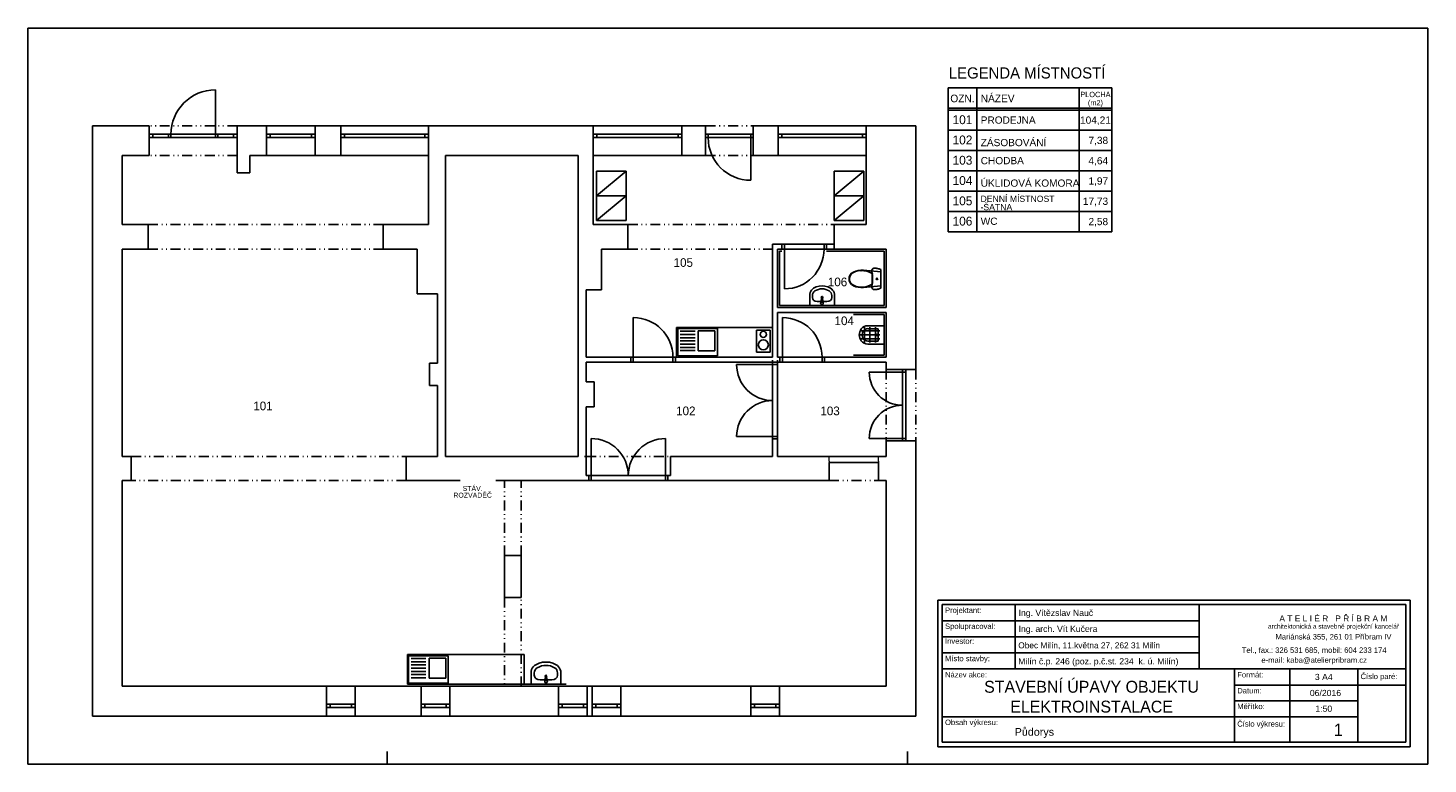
# Model space of a CAD drawing. Header units: millimetres. Extents: x -43330 to -15082, y 7648 to 41537.
# Tile 2 of 2: x -43330 to -15082, y 26687 to 41537. Entities that reach past the tile are written whole.
import ezdxf

# ---------------------------------------------------------------- set-up
doc = ezdxf.new("R2010")
doc.units = ezdxf.units.MM
doc.header["$MEASUREMENT"] = 0
doc.linetypes.add('Čerchovaná se dvěma tečkami M', pattern=[455, 200, -75, 15, -75, 15, -75])
doc.linetypes.add('Čárkovaná M', pattern=[200, 100, -100])
for name, color, linetype in [('Dveře ArchiCADu', 7, 'Continuous'), ('Elektro', 7, 'Continuous'), ('KANALIZACE', 7, 'Continuous'), ('KOTY', 7, 'Continuous'), ('Nábytek', 7, 'Continuous'), ('Okna ArchiCADu', 7, 'Continuous'), ('SLEPAK', 7, 'Continuous')]:
    doc.layers.add(name, color=color, linetype=linetype)
doc.styles.add('GENERATED_STYLE_1', font='txt')
doc.styles.add('GENERATED_STYLE_2', font='arial.ttf')

msp = doc.modelspace()

# ---------------------------------------------------------------- linework, layer by layer
at = {"layer": 'Dveře ArchiCADu', "linetype": 'Continuous'}
for p, q in [((-29657, 39565), (-29694, 39565)), ((-29657, 39565), (-29657, 39395)), ((-28697, 39565), (-28697, 39395)), ((-28697, 39565), (-28660, 39565)), ((-29657, 39395), (-29607, 39395)), ((-29657, 39325), (-29657, 39395)), ((-29657, 39395), (-29657, 39325)), ((-29607, 39325), (-29657, 39325)), ((-29657, 39325), (-29657, 38965)), ((-29607, 39395), (-28747, 39395)), ((-29607, 39395), (-29607, 39325)), ((-28747, 39325), (-29607, 39325)), ((-28747, 39325), (-28747, 39395)), ((-28747, 39395), (-28697, 39395)), ((-28697, 39325), (-28747, 39325)), ((-28747, 39325), (-28747, 38465)), ((-28697, 39395), (-28697, 39325)), ((-28697, 39395), (-28697, 39325)), ((-28697, 39325), (-28697, 38965)), ((-29657, 38965), (-29694, 38965)), ((-28697, 38965), (-28660, 38965)), ((-28117, 37175), (-28154, 37175)), ((-28117, 37075), (-28154, 37075)), ((-28067, 37175), (-28117, 37175)), ((-28117, 37175), (-28117, 37075)), ((-28117, 37075), (-28117, 37175)), ((-28117, 37075), (-28067, 37075)), ((-28067, 37175), (-27267, 37175)), ((-28067, 37075), (-28067, 37175)), ((-27267, 37075), (-28067, 37075)), ((-28067, 37075), (-28067, 36275)), ((-27217, 37175), (-27267, 37175)), ((-27267, 37175), (-27267, 37075)), ((-27267, 37075), (-27217, 37075)), ((-27217, 37075), (-27217, 37175)), ((-27217, 37075), (-27217, 37175)), ((-27217, 37175), (-27180, 37175)), ((-27217, 37075), (-27180, 37075)), ((-31117, 34895), (-31117, 35695)), ((-28107, 34895), (-28107, 35695)), ((-31167, 34895), (-31204, 34895)), ((-31167, 34795), (-31204, 34795)), ((-31167, 34895), (-31117, 34895)), ((-31167, 34795), (-31167, 34895)), ((-31167, 34895), (-31167, 34795)), ((-31117, 34795), (-31167, 34795)), ((-30317, 34895), (-31117, 34895)), ((-31117, 34895), (-31117, 34795)), ((-31117, 34795), (-30317, 34795)), ((-30317, 34795), (-30317, 34895)), ((-30317, 34895), (-30267, 34895)), ((-30267, 34795), (-30317, 34795)), ((-30267, 34895), (-30267, 34795)), ((-30267, 34895), (-30267, 34795)), ((-30267, 34895), (-30230, 34895)), ((-30267, 34795), (-30230, 34795)), ((-28307, 34745), (-29032, 34745)), ((-28307, 34795), (-28307, 34832)), ((-28307, 34795), (-28307, 34745)), ((-28207, 34795), (-28307, 34795)), ((-28307, 34795), (-28207, 34795)), ((-28307, 33295), (-28307, 34745)), ((-28307, 34745), (-28207, 34745)), ((-28207, 34795), (-28207, 34832)), ((-28207, 34745), (-28207, 34795)), ((-28207, 34745), (-28207, 33295)), ((-28157, 34895), (-28194, 34895)), ((-28157, 34795), (-28194, 34795)), ((-28157, 34895), (-28107, 34895)), ((-28157, 34795), (-28157, 34895)), ((-28157, 34895), (-28157, 34795)), ((-28107, 34795), (-28157, 34795)), ((-27307, 34895), (-28107, 34895)), ((-28107, 34895), (-28107, 34795)), ((-28107, 34795), (-27307, 34795)), ((-27307, 34795), (-27307, 34895)), ((-27307, 34895), (-27257, 34895)), ((-27257, 34795), (-27307, 34795)), ((-27257, 34895), (-27257, 34795)), ((-27257, 34895), (-27257, 34795)), ((-27257, 34895), (-27220, 34895)), ((-27257, 34795), (-27220, 34795)), ((-25687, 34595), (-26357, 34595)), ((-26017, 34645), (-26017, 34682)), ((-26017, 34645), (-25687, 34645)), ((-25687, 34595), (-25687, 34645)), ((-25687, 34645), (-25617, 34645)), ((-25687, 34645), (-25617, 34645)), ((-25687, 34595), (-25687, 33255)), ((-25617, 34595), (-25687, 34595)), ((-25617, 34645), (-25617, 34595)), ((-25617, 34645), (-25417, 34645)), ((-25617, 33255), (-25617, 34595)), ((-25417, 34645), (-25417, 34682)), ((-31967, 32505), (-31967, 33255)), ((-30467, 32505), (-30467, 33255)), ((-28307, 33295), (-29032, 33295)), ((-28207, 33295), (-28307, 33295)), ((-28307, 33295), (-28307, 33245)), ((-28307, 33245), (-28207, 33245)), ((-28307, 33245), (-28207, 33245)), ((-28307, 33245), (-28307, 33208)), ((-28207, 33245), (-28207, 33295)), ((-28207, 33245), (-28207, 33208)), ((-25687, 33255), (-26357, 33255)), ((-26017, 33205), (-25687, 33205)), ((-26017, 33205), (-26017, 33168)), ((-25687, 33205), (-25687, 33255)), ((-25687, 33255), (-25617, 33255)), ((-25617, 33205), (-25687, 33205)), ((-25687, 33205), (-25617, 33205)), ((-25617, 33255), (-25617, 33205)), ((-25617, 33205), (-25417, 33205)), ((-25417, 33205), (-25417, 33168)), ((-32067, 32895), (-32104, 32895)), ((-32067, 32895), (-32067, 32505)), ((-30367, 32895), (-30367, 32505)), ((-30367, 32895), (-30330, 32895)), ((-32067, 32505), (-32017, 32505)), ((-31967, 32505), (-32017, 32505)), ((-32017, 32505), (-32017, 32405)), ((-32017, 32505), (-32017, 32405)), ((-31967, 32505), (-30467, 32505)), ((-31967, 32405), (-31967, 32505)), ((-30417, 32505), (-30467, 32505)), ((-30467, 32505), (-30467, 32405)), ((-30417, 32405), (-30417, 32505)), ((-30417, 32505), (-30417, 32405)), ((-30367, 32505), (-30417, 32505)), ((-32017, 32405), (-32054, 32405)), ((-32017, 32405), (-31967, 32405)), ((-30467, 32405), (-31967, 32405)), ((-30467, 32405), (-30417, 32405)), ((-30417, 32405), (-30380, 32405))]:
    msp.add_line(p, q, dxfattribs=at)
at = {"layer": 'Dveře ArchiCADu', "linetype": 'Čerchovaná se dvěma tečkami M'}
for p, q in [((-29657, 39565), (-28697, 39565)), ((-29657, 38965), (-28697, 38965)), ((-26017, 34645), (-26017, 33205)), ((-25417, 34645), (-25417, 33205)), ((-32067, 32895), (-30367, 32895))]:
    msp.add_line(p, q, dxfattribs=at)
at = {"layer": 'Dveře ArchiCADu', "color": 30, "linetype": 'Čárkovaná M', "lineweight": 20}
for p, q in [((-27167, 32795), (-27167, 32895)), ((-27167, 32795), (-27167, 32405)), ((-26167, 32795), (-26167, 32895)), ((-26167, 32795), (-26167, 32405))]:
    msp.add_line(p, q, dxfattribs=at)
at = {"layer": 'Dveře ArchiCADu', "linetype": 'Continuous'}
for centre, radius, start, end in [((-28747, 39325), 860, 180, 270), ((-28067, 37075), 800, 270, 0), ((-31117, 34895), 800, 0, 90), ((-28107, 34895), 800, 0, 90), ((-28307, 34745), 725, 180, 270), ((-25687, 34595), 670, 180, 270), ((-28307, 33295), 725, 90, 180), ((-25687, 33255), 670, 90, 180), ((-31967, 32505), 750, 0, 90), ((-30467, 32505), 750, 90, 180)]:
    msp.add_arc(centre, radius, start, end, dxfattribs=at)
at = {"layer": 'KOTY', "linetype": 'Continuous', "flags": 128}
for points in [[(-24972, 29993), (-15442, 29993)], [(-24972, 27037), (-24972, 29993)], [(-15442, 29993), (-15442, 27037)], [(-15532, 29903), (-24882, 29903)], [(-24882, 29903), (-24882, 28606)], [(-23409, 29903), (-23409, 28606)], [(-19701, 29903), (-19701, 28606)], [(-15532, 27127), (-15532, 29903)], [(-24882, 29579), (-19701, 29579)], [(-24882, 29254), (-19701, 29254)], [(-24882, 28930), (-19701, 28930)], [(-24882, 28606), (-24882, 27127)], [(-24882, 28606), (-18986, 28606)], [(-18986, 28606), (-15532, 28606)], [(-18986, 28606), (-18986, 27127)], [(-17872, 28606), (-17872, 27127)], [(-16497, 28606), (-16497, 27127)], [(-18986, 28276), (-15532, 28276)], [(-18986, 27959), (-16499, 27959)], [(-24882, 27642), (-16497, 27642)], [(-24882, 27127), (-18986, 27127)], [(-18986, 27127), (-15532, 27127)], [(-15442, 27037), (-24972, 27037)]]:
    msp.add_lwpolyline(points, dxfattribs=at)
at = {"layer": 'Nábytek', "linetype": 'Continuous'}
for p, q in [((-26764, 36475), (-26758, 36516)), ((-26758, 36434), (-26764, 36475)), ((-26758, 36516), (-26740, 36555)), ((-26756, 36475), (-26756, 36475)), ((-26740, 36555), (-26712, 36588)), ((-26729, 36556), (-26729, 36556)), ((-26712, 36588), (-26674, 36613)), ((-26674, 36613), (-26627, 36632)), ((-26627, 36632), (-26578, 36645)), ((-26578, 36645), (-26526, 36650)), ((-26526, 36650), (-26475, 36649)), ((-26475, 36649), (-26124, 36616)), ((-26305, 36641), (-26304, 36653)), ((-26304, 36630), (-26305, 36641)), ((-26304, 36653), (-26300, 36664)), ((-26297, 36591), (-26304, 36630)), ((-26300, 36664), (-26293, 36673)), ((-26293, 36553), (-26297, 36591)), ((-26297, 36584), (-26297, 36475)), ((-26297, 36475), (-26297, 36366)), ((-26293, 36673), (-26285, 36682)), ((-26290, 36514), (-26293, 36553)), ((-26289, 36475), (-26290, 36514)), ((-26290, 36436), (-26289, 36475)), ((-26285, 36682), (-26275, 36688)), ((-26275, 36688), (-26264, 36691)), ((-26264, 36691), (-26253, 36693)), ((-26253, 36693), (-26236, 36692)), ((-26236, 36692), (-26219, 36691)), ((-26219, 36691), (-26203, 36688)), ((-26203, 36688), (-26187, 36685)), ((-26187, 36685), (-26171, 36681)), ((-26171, 36681), (-26155, 36675)), ((-26155, 36675), (-26139, 36669)), ((-26139, 36669), (-26124, 36662)), ((-26124, 36662), (-26124, 36288)), ((-26124, 36616), (-26124, 36334)), ((-27558, 36139), (-27555, 36169)), ((-27555, 36169), (-27548, 36198)), ((-27548, 36198), (-27537, 36225)), ((-27537, 36225), (-27521, 36249)), ((-27521, 36249), (-27501, 36270)), ((-27501, 36270), (-27479, 36287)), ((-27479, 36287), (-27425, 36313)), ((-27425, 36313), (-27367, 36330)), ((-27367, 36330), (-27308, 36335)), ((-27308, 36335), (-27249, 36330)), ((-27249, 36330), (-27191, 36313)), ((-27191, 36313), (-27137, 36287)), ((-27137, 36287), (-27114, 36270)), ((-27114, 36270), (-27095, 36249)), ((-27095, 36249), (-27079, 36225)), ((-27079, 36225), (-27067, 36198)), ((-27067, 36198), (-27060, 36169)), ((-27060, 36169), (-27058, 36139)), ((-26740, 36396), (-26758, 36434)), ((-26712, 36363), (-26740, 36396)), ((-26674, 36337), (-26712, 36363)), ((-26627, 36318), (-26674, 36337)), ((-26578, 36306), (-26627, 36318)), ((-26526, 36300), (-26578, 36306)), ((-26475, 36302), (-26526, 36300)), ((-26124, 36334), (-26475, 36302)), ((-26305, 36309), (-26304, 36321)), ((-26304, 36298), (-26305, 36309)), ((-26304, 36321), (-26297, 36359)), ((-26300, 36287), (-26304, 36298)), ((-26293, 36277), (-26300, 36287)), ((-26297, 36359), (-26293, 36398)), ((-26293, 36398), (-26290, 36436)), ((-26285, 36269), (-26293, 36277)), ((-26275, 36263), (-26285, 36269)), ((-26264, 36259), (-26275, 36263)), ((-26253, 36258), (-26264, 36259)), ((-26236, 36258), (-26253, 36258)), ((-26219, 36260), (-26236, 36258)), ((-26203, 36262), (-26219, 36260)), ((-26187, 36265), (-26203, 36262)), ((-26171, 36270), (-26187, 36265)), ((-26155, 36275), (-26171, 36270)), ((-26139, 36281), (-26155, 36275)), ((-26124, 36288), (-26139, 36281)), ((-27558, 35935), (-27558, 36139)), ((-27058, 35935), (-27558, 35935)), ((-27504, 36098), (-27504, 36139)), ((-27209, 36017), (-27407, 36017)), ((-27333, 35982), (-27329, 36024)), ((-27326, 36034), (-27319, 36087)), ((-27321, 36022), (-27321, 36007)), ((-27321, 36007), (-27294, 36007)), ((-27297, 36087), (-27290, 36034)), ((-27294, 36007), (-27294, 36022)), ((-27287, 36024), (-27283, 35982)), ((-27112, 36098), (-27112, 36139)), ((-27058, 36139), (-27058, 35935)), ((-29421, 35474), (-30221, 35474)), ((-30221, 35474), (-30221, 34924)), ((-29871, 35419), (-30171, 35419)), ((-29871, 35354), (-30171, 35354)), ((-29471, 35424), (-29806, 35424)), ((-29806, 35424), (-29806, 35024)), ((-29471, 35024), (-29471, 35424)), ((-29421, 34924), (-29421, 35474)), ((-26057, 35530), (-26387, 35530)), ((-26177, 35470), (-26387, 35470)), ((-26177, 35220), (-26177, 35470)), ((-26057, 35530), (-26057, 35160)), ((-29871, 35289), (-30171, 35289)), ((-29871, 35224), (-30171, 35224)), ((-29871, 35159), (-30171, 35159)), ((-29871, 35094), (-30171, 35094)), ((-29871, 35029), (-30171, 35029)), ((-26177, 35220), (-26387, 35220)), ((-26057, 35160), (-26387, 35160)), ((-30221, 34924), (-29421, 34924)), ((-29806, 35024), (-29471, 35024)), ((-34850, 28871), (-35650, 28871)), ((-35650, 28871), (-35650, 28321)), ((-35300, 28816), (-35600, 28816)), ((-34900, 28821), (-35235, 28821)), ((-35235, 28821), (-35235, 28421)), ((-34900, 28421), (-34900, 28821)), ((-34850, 28321), (-34850, 28871)), ((-35300, 28751), (-35600, 28751)), ((-35300, 28686), (-35600, 28686)), ((-35300, 28621), (-35600, 28621)), ((-35300, 28556), (-35600, 28556)), ((-33177, 28558), (-33179, 28524)), ((-33168, 28591), (-33177, 28558)), ((-33154, 28621), (-33168, 28591)), ((-33135, 28649), (-33154, 28621)), ((-33112, 28672), (-33135, 28649)), ((-33085, 28691), (-33112, 28672)), ((-33019, 28721), (-33085, 28691)), ((-32950, 28739), (-33019, 28721)), ((-32879, 28745), (-32950, 28739)), ((-32808, 28739), (-32879, 28745)), ((-32739, 28721), (-32808, 28739)), ((-32674, 28691), (-32739, 28721)), ((-32647, 28672), (-32674, 28691)), ((-32624, 28649), (-32647, 28672)), ((-32605, 28621), (-32624, 28649)), ((-32591, 28591), (-32605, 28621)), ((-32582, 28558), (-32591, 28591)), ((-32579, 28524), (-32582, 28558)), ((-35650, 28321), (-34850, 28321)), ((-35300, 28491), (-35600, 28491)), ((-35300, 28426), (-35600, 28426)), ((-35235, 28421), (-34900, 28421)), ((-33179, 28524), (-33179, 28295)), ((-33179, 28295), (-32579, 28295)), ((-33114, 28478), (-33114, 28524)), ((-32998, 28387), (-32761, 28387)), ((-32900, 28394), (-32904, 28352)), ((-32891, 28457), (-32897, 28404)), ((-32893, 28377), (-32893, 28392)), ((-32866, 28377), (-32893, 28377)), ((-32862, 28404), (-32868, 28457)), ((-32866, 28392), (-32866, 28377)), ((-32854, 28352), (-32858, 28394)), ((-32645, 28478), (-32645, 28524)), ((-32579, 28295), (-32579, 28524))]:
    msp.add_line(p, q, dxfattribs=at)
for centre, radius in [((-26199, 36475), 15), ((-27308, 36103), 17.5), ((-26199, 35345), 15), ((-32879, 28463), 17.5)]:
    msp.add_circle(centre, radius, dxfattribs=at)
for centre, radius, start, end in [((-26617, 36474), 139, 143.7772, 179.6644), ((-26617, 36476), 139, 180.3356, 216.2228), ((-26537, 36386), 257, 86.8048, 138.4245), ((-26512, 36217), 425, 59.6518, 91.3539), ((-26537, 36565), 257, 221.5755, 273.1952), ((-26512, 36733), 425, 268.6461, 300.3482), ((-27308, 35982), 25, 180, 0), ((-27308, 36022), 21.1, 147.229, 174.8304), ((-27308, 36022), 21.1, 32.771, 147.229), ((-27308, 36022), 13.6, 0, 180), ((-27308, 36085), 11.2, 7.1389, 172.8611), ((-27308, 36022), 21.1, 5.1696, 32.771), ((-26357, 35345), 200, 143.1301, 216.8699), ((-26357, 35345), 200, 180, 216.8699), ((-26387, 35368), 163, 90, 143.1301), ((-26357, 35345), 140, 143.1301, 216.8699), ((-26387, 35368), 103, 90, 143.1301), ((-26387, 35323), 163, 216.8699, 270), ((-26387, 35323), 163, 216.8699, 270), ((-26387, 35323), 103, 216.8699, 270), ((-32879, 28352), 25, 180, 0), ((-32879, 28393), 21.1, 147.229, 174.8304), ((-32879, 28393), 21.1, 32.771, 147.229), ((-32879, 28392), 13.6, 0, 180), ((-32879, 28456), 11.2, 7.1389, 172.8611), ((-32879, 28393), 21.1, 5.1696, 32.771)]:
    msp.add_arc(centre, radius, start, end, dxfattribs=at)
for centre, major_axis, ratio, start_param, end_param in [((-27407, 36139), (0, -108), 0.896739, 3.638567, 4.712389), ((-27308, 35935), (0, -339), 0.896739, 2.644618, 3.638567), ((-27209, 36139), (0, -108), 0.896739, 1.570796, 2.644618), ((-27407, 36098), (96.7, 0), 0.835889, 3.141593, 4.712389), ((-27209, 36098), (96.7, 0), 0.835889, 4.712389, 6.283185), ((-32998, 28524), (0, -121), 0.956522, 3.638567, 4.712389), ((-32879, 28295), (0, -382), 0.956522, 2.644618, 3.638567), ((-32761, 28524), (0, -121), 0.956522, 1.570796, 2.644618), ((-32998, 28478), (116, 0), 0.783646, 3.141593, 4.712389), ((-32761, 28478), (116, 0), 0.783646, 4.712389, 6.283185)]:
    msp.add_ellipse(centre, major_axis=major_axis, ratio=ratio, start_param=start_param, end_param=end_param, dxfattribs=at)
for p in [(-26522, 36642), (-26297, 36584), (-26729, 36394), (-26522, 36308), (-27333, 35982), (-27326, 36034), (-27297, 36087), (-27287, 36024), (-32900, 28394), (-32891, 28457), (-32862, 28404), (-32854, 28352)]:
    msp.add_point(p, dxfattribs=at)
at = {"layer": 'Okna ArchiCADu', "linetype": 'Čerchovaná se dvěma tečkami M'}
for p, q in [((-39107, 39565), (-40887, 39565)), ((-39107, 38965), (-40887, 38965))]:
    msp.add_line(p, q, dxfattribs=at)
at = {"layer": 'Okna ArchiCADu', "linetype": 'Continuous'}
for p, q in [((-37537, 39565), (-38517, 39565)), ((-35247, 39565), (-37017, 39565)), ((-31927, 39565), (-30137, 39565)), ((-26417, 39565), (-28197, 39565)), ((-40887, 39395), (-40812, 39395)), ((-40887, 39395), (-40887, 39325)), ((-40812, 39325), (-40887, 39325)), ((-40812, 39395), (-40812, 39325)), ((-40812, 39395), (-39182, 39395)), ((-39182, 39325), (-40812, 39325)), ((-39182, 39325), (-39182, 39395)), ((-39182, 39395), (-39107, 39395)), ((-39107, 39325), (-39182, 39325)), ((-39107, 39395), (-39107, 39325)), ((-38517, 39395), (-38442, 39395)), ((-38517, 39395), (-38517, 39325)), ((-38442, 39325), (-38517, 39325)), ((-38442, 39395), (-38442, 39325)), ((-38442, 39395), (-37612, 39395)), ((-37612, 39325), (-38442, 39325)), ((-37612, 39325), (-37612, 39395)), ((-37612, 39395), (-37537, 39395)), ((-37537, 39325), (-37612, 39325)), ((-37537, 39395), (-37537, 39325)), ((-37017, 39395), (-36942, 39395)), ((-37017, 39395), (-37017, 39325)), ((-36942, 39325), (-37017, 39325)), ((-36942, 39395), (-36942, 39325)), ((-36942, 39395), (-35322, 39395)), ((-35322, 39325), (-36942, 39325)), ((-35322, 39325), (-35322, 39395)), ((-35322, 39395), (-35247, 39395)), ((-35247, 39325), (-35322, 39325)), ((-35247, 39395), (-35247, 39325)), ((-31852, 39395), (-31927, 39395)), ((-31927, 39395), (-31927, 39325)), ((-31927, 39325), (-31852, 39325)), ((-31852, 39325), (-31852, 39395)), ((-30212, 39395), (-31852, 39395)), ((-31852, 39325), (-30212, 39325)), ((-30137, 39395), (-30212, 39395)), ((-30212, 39395), (-30212, 39325)), ((-30212, 39325), (-30137, 39325)), ((-30137, 39395), (-30137, 39325)), ((-28197, 39395), (-28122, 39395)), ((-28197, 39395), (-28197, 39325)), ((-28122, 39325), (-28197, 39325)), ((-28122, 39395), (-28122, 39325)), ((-28122, 39395), (-26492, 39395)), ((-26492, 39325), (-28122, 39325)), ((-26492, 39325), (-26492, 39395)), ((-26492, 39395), (-26417, 39395)), ((-26417, 39325), (-26492, 39325)), ((-26417, 39395), (-26417, 39325)), ((-37537, 38965), (-38517, 38965)), ((-35247, 38965), (-37017, 38965)), ((-31927, 38965), (-30137, 38965)), ((-26417, 38965), (-28197, 38965)), ((-36727, 28255), (-37307, 28255)), ((-35397, 28255), (-34817, 28255)), ((-32047, 28255), (-32627, 28255)), ((-31947, 28255), (-31367, 28255)), ((-28167, 28255), (-28747, 28255)), ((-37232, 27895), (-37307, 27895)), ((-37307, 27825), (-37307, 27895)), ((-37307, 27825), (-37232, 27825)), ((-37232, 27825), (-37232, 27895)), ((-36802, 27895), (-37232, 27895)), ((-37232, 27825), (-36802, 27825)), ((-36727, 27895), (-36802, 27895)), ((-36802, 27895), (-36802, 27825)), ((-36802, 27825), (-36727, 27825)), ((-36727, 27825), (-36727, 27895)), ((-35397, 27895), (-35322, 27895)), ((-35397, 27825), (-35397, 27895)), ((-35322, 27825), (-35397, 27825)), ((-35322, 27895), (-35322, 27825)), ((-35322, 27895), (-34892, 27895)), ((-34892, 27825), (-35322, 27825)), ((-34892, 27825), (-34892, 27895)), ((-34892, 27895), (-34817, 27895)), ((-34817, 27825), (-34892, 27825)), ((-34817, 27825), (-34817, 27895)), ((-32552, 27895), (-32627, 27895)), ((-32627, 27825), (-32627, 27895)), ((-32627, 27825), (-32552, 27825)), ((-32552, 27825), (-32552, 27895)), ((-32122, 27895), (-32552, 27895)), ((-32552, 27825), (-32122, 27825)), ((-32047, 27895), (-32122, 27895)), ((-32122, 27895), (-32122, 27825)), ((-32122, 27825), (-32047, 27825)), ((-32047, 27825), (-32047, 27895)), ((-31947, 27895), (-31872, 27895)), ((-31947, 27825), (-31947, 27895)), ((-31872, 27825), (-31947, 27825)), ((-31872, 27895), (-31872, 27825)), ((-31872, 27895), (-31442, 27895)), ((-31442, 27825), (-31872, 27825)), ((-31442, 27825), (-31442, 27895)), ((-31442, 27895), (-31367, 27895)), ((-31367, 27825), (-31442, 27825)), ((-31367, 27825), (-31367, 27895)), ((-28672, 27895), (-28747, 27895)), ((-28747, 27825), (-28747, 27895)), ((-28747, 27825), (-28672, 27825)), ((-28672, 27825), (-28672, 27895)), ((-28242, 27895), (-28672, 27895)), ((-28672, 27825), (-28242, 27825)), ((-28167, 27895), (-28242, 27895)), ((-28242, 27895), (-28242, 27825)), ((-28242, 27825), (-28167, 27825)), ((-28167, 27825), (-28167, 27895)), ((-36727, 27655), (-37307, 27655)), ((-35397, 27655), (-34817, 27655)), ((-32047, 27655), (-32627, 27655)), ((-31947, 27655), (-31367, 27655)), ((-28167, 27655), (-28747, 27655))]:
    msp.add_line(p, q, dxfattribs=at)
at = {"layer": 'SLEPAK', "linetype": 'Continuous'}
for p, q in [((-39547, 39390), (-39547, 40290)), ((-24766, 40332), (-24766, 37426)), ((-24766, 40332), (-21464, 40332)), ((-24185, 40332), (-24185, 37426)), ((-22119, 40332), (-22119, 37426)), ((-21464, 40332), (-21464, 37426)), ((-24766, 39923), (-21464, 39923)), ((-24766, 39882), (-21464, 39882)), ((-40887, 39565), (-40887, 39395)), ((-39107, 39565), (-39107, 39395)), ((-38517, 39565), (-38517, 39395)), ((-37537, 39565), (-37537, 39395)), ((-37017, 39565), (-37017, 39395)), ((-35247, 39565), (-35247, 39395)), ((-31927, 39565), (-31927, 39395)), ((-30137, 39565), (-30137, 39395)), ((-29657, 39565), (-29694, 39565)), ((-29657, 39565), (-29657, 39395)), ((-29657, 39565), (-29657, 39395)), ((-28697, 39565), (-28660, 39565)), ((-28697, 39565), (-28697, 39395)), ((-28697, 39565), (-28697, 39395)), ((-28197, 39565), (-28197, 39395)), ((-26417, 39565), (-26417, 39395)), ((-40887, 39395), (-40887, 39325)), ((-40887, 39325), (-40887, 38965)), ((-40497, 39324), (-40497, 39390)), ((-40447, 39324), (-40447, 39390)), ((-39547, 39324), (-39547, 39390)), ((-39497, 39324), (-39497, 39390)), ((-39107, 39395), (-39107, 39325)), ((-39107, 39325), (-39107, 38965)), ((-38517, 39395), (-38517, 39325)), ((-38517, 39325), (-38517, 38965)), ((-37537, 39395), (-37537, 39325)), ((-37537, 39325), (-37537, 38965)), ((-37017, 39395), (-37017, 39325)), ((-37017, 39325), (-37017, 38965)), ((-35247, 39395), (-35247, 39325)), ((-35247, 39325), (-35247, 38965)), ((-31927, 39395), (-31927, 39325)), ((-31927, 39325), (-31927, 38965)), ((-30137, 39395), (-30137, 39325)), ((-30137, 39325), (-30137, 38965)), ((-29657, 39395), (-29657, 39325)), ((-29657, 39325), (-29657, 38965)), ((-28697, 39395), (-28697, 39325)), ((-28697, 39325), (-28697, 38965)), ((-28197, 39395), (-28197, 39325)), ((-28197, 39325), (-28197, 38965)), ((-26417, 39395), (-26417, 39325)), ((-26417, 39325), (-26417, 38965)), ((-24766, 39473), (-21464, 39473)), ((-24766, 39064), (-21464, 39064)), ((-39107, 38965), (-39107, 38615)), ((-38857, 38615), (-38857, 38965)), ((-29657, 38965), (-29694, 38965)), ((-28697, 38965), (-28660, 38965)), ((-39107, 38615), (-38857, 38615)), ((-31261, 38652), (-31861, 38652)), ((-31861, 38652), (-31861, 38152)), ((-31861, 38152), (-31261, 38652)), ((-31261, 38152), (-31261, 38652)), ((-26467, 38652), (-27067, 38652)), ((-27067, 38652), (-27067, 38152)), ((-27067, 38152), (-26467, 38652)), ((-26467, 38152), (-26467, 38652)), ((-24766, 38654), (-21464, 38654)), ((-31261, 38152), (-31861, 38152)), ((-31861, 38152), (-31861, 37652)), ((-31861, 37652), (-31261, 38152)), ((-31861, 38152), (-31261, 38152)), ((-31261, 37652), (-31261, 38152)), ((-26467, 38152), (-27067, 38152)), ((-27067, 38152), (-27067, 37652)), ((-27067, 37652), (-26467, 38152)), ((-27067, 38152), (-26467, 38152)), ((-26467, 37652), (-26467, 38152)), ((-24766, 38245), (-21464, 38245)), ((-31861, 37652), (-31261, 37652)), ((-27067, 37652), (-26467, 37652)), ((-24766, 37836), (-21464, 37836)), ((-24766, 37426), (-21464, 37426)), ((-35477, 37075), (-35477, 36175)), ((-32227, 37155), (-32227, 36603)), ((-32227, 35877), (-32227, 37155)), ((-31757, 36255), (-31757, 37075)), ((-28117, 37035), (-28167, 37035)), ((-28167, 37035), (-28167, 35935)), ((-28117, 37175), (-28154, 37175)), ((-28117, 37075), (-28154, 37075)), ((-28117, 37075), (-28117, 37175)), ((-27217, 37175), (-27180, 37175)), ((-27217, 37075), (-27217, 37175)), ((-27217, 37075), (-27180, 37075)), ((-26057, 37035), (-27217, 37035)), ((-26057, 35935), (-26057, 37035)), ((-35477, 36175), (-35067, 36175)), ((-32067, 36255), (-31757, 36255)), ((-28167, 35935), (-26057, 35935)), ((-26057, 35755), (-26675, 35755)), ((-26057, 34935), (-26057, 35755)), ((-28307, 35495), (-30245, 35495)), ((-30245, 35495), (-30245, 34895)), ((-28633, 35438), (-28354, 35438)), ((-28633, 34999), (-28633, 35438)), ((-28354, 35438), (-28354, 34999)), ((-28307, 34895), (-28307, 35495)), ((-26144, 35428), (-26536, 35428)), ((-26144, 35345), (-26536, 35345)), ((-26449, 35191), (-26449, 35499)), ((-26341, 35191), (-26341, 35499)), ((-26232, 35191), (-26232, 35499)), ((-26144, 35263), (-26536, 35263)), ((-35067, 34775), (-35227, 34775)), ((-35227, 34775), (-35227, 34325)), ((-31167, 34895), (-31204, 34895)), ((-31167, 34795), (-31204, 34795)), ((-31167, 34895), (-31167, 34795)), ((-30267, 34895), (-30230, 34895)), ((-30267, 34895), (-30267, 34795)), ((-30267, 34795), (-30230, 34795)), ((-30245, 34895), (-28307, 34895)), ((-28354, 34999), (-28633, 34999)), ((-28307, 34795), (-28307, 34832)), ((-28307, 34795), (-28207, 34795)), ((-28207, 34795), (-28207, 34832)), ((-28157, 34895), (-28194, 34895)), ((-28157, 34795), (-28194, 34795)), ((-28157, 34895), (-28157, 34795)), ((-27257, 34895), (-27220, 34895)), ((-27257, 34895), (-27257, 34795)), ((-27257, 34795), (-27220, 34795)), ((-26675, 34935), (-26057, 34935)), ((-26017, 34645), (-26017, 34682)), ((-26017, 34645), (-25687, 34645)), ((-26017, 34645), (-25687, 34645)), ((-25687, 34645), (-25617, 34645)), ((-25617, 34645), (-25417, 34645)), ((-25417, 34645), (-25417, 34682)), ((-35227, 34325), (-35067, 34325)), ((-31907, 34395), (-32067, 34395)), ((-31907, 33895), (-31907, 34395)), ((-32067, 33895), (-31907, 33895)), ((-28307, 33245), (-28307, 33208)), ((-28307, 33245), (-28207, 33245)), ((-28207, 33245), (-28207, 33208)), ((-26017, 33205), (-26017, 33168)), ((-26017, 33205), (-25687, 33205)), ((-26017, 33205), (-25687, 33205)), ((-25687, 33205), (-25617, 33205)), ((-25617, 33205), (-25417, 33205)), ((-25417, 33205), (-25417, 33168)), ((-32067, 32895), (-32104, 32895)), ((-32067, 32895), (-32067, 32505)), ((-32067, 32895), (-32067, 32505)), ((-30367, 32895), (-30330, 32895)), ((-30367, 32895), (-30367, 32505)), ((-30367, 32895), (-30367, 32505)), ((-27167, 32895), (-26167, 32895)), ((-27167, 32770), (-26165, 32770)), ((-27167, 32405), (-27167, 32770)), ((-26167, 32405), (-26167, 32770)), ((-32067, 32505), (-32017, 32505)), ((-32067, 32505), (-32017, 32505)), ((-32017, 32505), (-32017, 32405)), ((-30367, 32505), (-30417, 32505)), ((-30367, 32505), (-30417, 32505)), ((-30417, 32505), (-30417, 32405)), ((-32017, 32405), (-32054, 32405)), ((-30417, 32405), (-30380, 32405)), ((-27392, 32405), (-27167, 32405)), ((-26167, 32405), (-26017, 32405)), ((-33717, 30045), (-33377, 30045)), ((-35672, 28895), (-35672, 28295)), ((-35672, 28895), (-33316, 28895)), ((-33316, 28295), (-33316, 28895)), ((-37307, 27895), (-37307, 28255)), ((-36727, 27895), (-36727, 28255)), ((-35672, 28295), (-32472, 28295)), ((-35397, 27895), (-35397, 28255)), ((-34817, 27895), (-34817, 28255)), ((-34012, 28255), (-33245, 28255)), ((-32627, 27895), (-32627, 28255)), ((-32047, 27895), (-32047, 28255)), ((-31947, 27895), (-31947, 28255)), ((-31367, 27895), (-31367, 28255)), ((-28747, 27895), (-28747, 28255)), ((-28167, 27895), (-28167, 28255)), ((-37307, 27825), (-37307, 27895)), ((-37307, 27655), (-37307, 27825)), ((-36727, 27825), (-36727, 27895)), ((-36727, 27655), (-36727, 27825)), ((-35397, 27825), (-35397, 27895)), ((-35397, 27655), (-35397, 27825)), ((-34817, 27825), (-34817, 27895)), ((-34817, 27655), (-34817, 27825)), ((-32627, 27825), (-32627, 27895)), ((-32627, 27655), (-32627, 27825)), ((-32047, 27825), (-32047, 27895)), ((-32047, 27655), (-32047, 27825)), ((-31947, 27825), (-31947, 27895)), ((-31947, 27655), (-31947, 27825)), ((-31367, 27825), (-31367, 27895)), ((-31367, 27655), (-31367, 27825)), ((-28747, 27825), (-28747, 27895)), ((-28747, 27655), (-28747, 27825)), ((-28167, 27825), (-28167, 27895)), ((-28167, 27655), (-28167, 27825))]:
    msp.add_line(p, q, dxfattribs=at)
at = {"layer": 'SLEPAK', "linetype": 'Čerchovaná se dvěma tečkami M'}
for p, q in [((-40907, 37575), (-36167, 37575)), ((-31227, 37575), (-27067, 37575)), ((-40907, 37075), (-36167, 37075)), ((-31227, 37075), (-28307, 37075)), ((-41247, 32895), (-35697, 32895)), ((-35697, 32405), (-41247, 32405)), ((-33717, 30895), (-33717, 32405)), ((-33377, 30895), (-33377, 32405)), ((-27167, 32405), (-26167, 32405))]:
    msp.add_line(p, q, dxfattribs=at)
at = {"layer": 'SLEPAK', "linetype": 'Continuous', "flags": 128}
for points in [[(-15082, 41537), (-43330, 41537)], [(-43330, 41537), (-43330, 26687)], [(-15082, 41537), (-15082, 26687)], [(-40887, 39565), (-42027, 39565)], [(-42027, 39565), (-42027, 37575)], [(-38517, 39565), (-39107, 39565)], [(-37017, 39565), (-37537, 39565)], [(-31927, 39565), (-35247, 39565)], [(-29657, 39565), (-30137, 39565)], [(-28197, 39565), (-28697, 39565)], [(-25417, 39565), (-26417, 39565)], [(-25417, 37575), (-25417, 39565)], [(-41427, 38965), (-40887, 38965)], [(-41427, 37575), (-41427, 38965)], [(-38857, 38965), (-38517, 38965)], [(-37537, 38965), (-37017, 38965)], [(-35247, 38965), (-35247, 37575)], [(-34907, 38965), (-32227, 38965)], [(-34907, 37075), (-34907, 38965)], [(-32227, 38965), (-32227, 36603)], [(-31927, 37575), (-31927, 38965)], [(-30137, 38965), (-29657, 38965)], [(-28697, 38965), (-28197, 38965)], [(-26417, 38965), (-26417, 37575)], [(-42027, 37575), (-42027, 37075)], [(-40907, 37575), (-41427, 37575)], [(-40907, 37075), (-40907, 37575)], [(-35247, 37575), (-36167, 37575)], [(-36167, 37575), (-36167, 37075)], [(-31227, 37575), (-31927, 37575)], [(-31227, 37075), (-31227, 37575)], [(-26417, 37575), (-27067, 37575)], [(-27067, 37575), (-27067, 37075)], [(-25417, 34645), (-25417, 37575)], [(-42027, 37075), (-42027, 27655)], [(-41427, 32895), (-41427, 37075)], [(-41427, 37075), (-40907, 37075)], [(-36167, 37075), (-35477, 37075)], [(-34907, 32895), (-34907, 37075)], [(-31757, 37075), (-31227, 37075)], [(-28117, 37175), (-28307, 37175)], [(-28307, 37175), (-28307, 34925)], [(-28207, 37075), (-28117, 37075)], [(-28207, 35895), (-28207, 37075)], [(-27067, 37175), (-27217, 37175)], [(-27217, 37075), (-27067, 37075)], [(-27067, 37075), (-27067, 37175)], [(-27067, 37075), (-26017, 37075)], [(-26017, 37075), (-26017, 35895)], [(-32227, 36603), (-32227, 32895)], [(-35067, 36175), (-35067, 34775)], [(-32067, 34895), (-32067, 36255)], [(-26017, 35895), (-28207, 35895)], [(-28207, 34925), (-28207, 35795)], [(-28207, 35795), (-26017, 35795)], [(-26017, 35795), (-26017, 34895)], [(-31167, 34895), (-32067, 34895)], [(-32067, 34395), (-32067, 34795)], [(-32067, 34795), (-31167, 34795)], [(-28307, 34895), (-30267, 34895)], [(-30267, 34795), (-28307, 34795)], [(-28307, 34925), (-28307, 34895)], [(-28207, 34895), (-28207, 34925)], [(-28157, 34895), (-28207, 34895)], [(-28207, 34795), (-28157, 34795)], [(-26017, 34895), (-27257, 34895)], [(-27257, 34795), (-26017, 34795)], [(-26017, 34795), (-26017, 34645)], [(-35067, 34325), (-35067, 32895)], [(-32067, 32895), (-32067, 33895)], [(-28307, 33245), (-28307, 32895)], [(-28207, 32895), (-28207, 33245)], [(-26017, 33205), (-26017, 32895)], [(-25417, 27655), (-25417, 33205)], [(-41247, 32895), (-41427, 32895)], [(-41247, 32405), (-41247, 32895)], [(-35067, 32895), (-35697, 32895)], [(-35697, 32895), (-35697, 32405)], [(-32227, 32895), (-34907, 32895)], [(-28307, 32895), (-30367, 32895)], [(-27167, 32895), (-28207, 32895)], [(-26017, 32895), (-26167, 32895)], [(-41427, 28255), (-41427, 32405)], [(-41427, 32405), (-41247, 32405)], [(-35697, 32405), (-34610, 32405)], [(-33887, 32405), (-32017, 32405)], [(-30417, 32405), (-27167, 32405)], [(-26167, 32405), (-26017, 32405)], [(-26017, 32405), (-26017, 28255)], [(-33717, 30895), (-33717, 30045)], [(-33377, 30895), (-33717, 30895)], [(-33377, 30045), (-33377, 30895)], [(-37307, 28255), (-41427, 28255)], [(-35397, 28255), (-36727, 28255)], [(-33717, 28255), (-34817, 28255)], [(-32627, 28255), (-33377, 28255)], [(-31947, 28255), (-32047, 28255)], [(-28747, 28255), (-31367, 28255)], [(-26017, 28255), (-28167, 28255)], [(-42027, 27655), (-37307, 27655)], [(-36727, 27655), (-35397, 27655)], [(-34817, 27655), (-32627, 27655)], [(-32047, 27655), (-31947, 27655)], [(-31367, 27655), (-28747, 27655)], [(-28167, 27655), (-25417, 27655)], [(-36082, 26687), (-36082, 26937)], [(-25582, 26687), (-25582, 26937)], [(-15082, 26687), (-43330, 26687)]]:
    msp.add_lwpolyline(points, dxfattribs=at)
at = {"layer": 'SLEPAK', "linetype": 'Čerchovaná se dvěma tečkami M', "flags": 128}
for points in [[(-33717, 30045), (-33717, 28255)], [(-33377, 28255), (-33377, 30045)]]:
    msp.add_lwpolyline(points, dxfattribs=at)
at = {"layer": 'SLEPAK', "linetype": 'Continuous'}
for centre, radius in [((-28493, 35355), 62.3), ((-28493, 35146), 102)]:
    msp.add_circle(centre, radius, dxfattribs=at)
msp.add_arc((-39547, 39390), 900, 90, 180, dxfattribs=at)

# ---------------------------------------------------------------- texts
at = {"linetype": 'Continuous', "char_height": 175, "attachment_point": 8, "style": 'GENERATED_STYLE_1'}
for s, insert in [('{105}', (-30108, 36715)), ('{106}', (-26996, 36324)), ('{104}', (-26861, 35540)), ('{101}', (-38589, 33822)), ('{102}', (-30057, 33722)), ('{103}', (-27146, 33722))]:
    msp.add_mtext(s, dxfattribs=dict(at, insert=insert))
at = {"layer": 'Elektro', "linetype": 'Continuous', "insert": (-16984, 27251), "char_height": 250, "attachment_point": 7, "style": 'GENERATED_STYLE_1'}
msp.add_mtext('1', dxfattribs=at)
at = {"layer": 'KANALIZACE', "linetype": 'Continuous'}
for s, insert, char_height, attachment_point, style in [('{Obec Milín, 11.května 27, 262 31 Milín}', (-23349, 28999), 120, 7, 'GENERATED_STYLE_2'), ('{Milín č.p. 246 (poz. p.č.st. 234  k. ú. Milín)}', (-23349, 28659), 125, 7, 'GENERATED_STYLE_2'), ('STAVEBNÍ ÚPAVY OBJEKTU\\PELEKTROINSTALACE', (-21870, 27722), 240, 8, 'GENERATED_STYLE_1'), ('{06/2016}', (-17466, 28056), 125, 7, 'GENERATED_STYLE_2')]:
    msp.add_mtext(s, dxfattribs=dict(at, insert=insert, char_height=char_height, attachment_point=attachment_point, style=style))
at = {"layer": 'KOTY', "linetype": 'Continuous', "style": 'GENERATED_STYLE_2'}
for s, insert, char_height, attachment_point in [('{Projektant:}', (-24827, 29701), 110, 7), ('Ing. Vítězslav Nauč', (-23343, 29637), 125, 7), ('{A T E L I É R   P Ř Í B R A M}', (-16991, 29563), 121, 8), ('{Spolupracoval:}', (-24827, 29378), 110, 7), ('{Ing. arch. Vít Kučera}', (-23343, 29313), 125, 7), ('{architektonická a stavebně projekční kancelář}', (-16989, 29389), 93.5, 8), ('{Investor:}', (-24827, 29111), 110, 7), ('{Mariánská 355, 261 01 Příbram IV}', (-16989, 29179), 110, 8), ('{Místo stavby:}', (-24827, 28728), 110, 7), ('{Tel., fax.: 326 531 685, mobil: 604 233 174}', (-17379, 28909), 110, 8), ('{e-mail: kaba@atelierpribram.cz}', (-17379, 28696), 110, 8), ('{Název akce:}', (-24827, 28433), 110, 7), ('{Formát:}', (-18931, 28433), 110, 7), ('{3 A4}', (-17185, 28379), 125, 8), ('{Číslo paré:}', (-16442, 28367), 110, 7), ('{Datum:}', (-18931, 28110), 110, 7), ('{Měřítko:}', (-18931, 27793), 110, 7), ('{1:50}', (-17185, 27739), 125, 8), ('{Obsah výkresu:}', (-24827, 27440), 110, 7), ('Půdorys', (-23421, 27211), 155, 7), ('{Číslo výkresu:}', (-18931, 27408), 110, 7)]:
    msp.add_mtext(s, dxfattribs=dict(at, insert=insert, char_height=char_height, attachment_point=attachment_point))
at = {"layer": 'SLEPAK', "linetype": 'Continuous'}
for s, insert, char_height, attachment_point, style in [('{LEGENDA MÍSTNOSTÍ}', (-24751, 40515), 225, 7, 'GENERATED_STYLE_1'), ('{OZN.}', (-24475, 40037), 153.4, 8, 'GENERATED_STYLE_1'), ('{NÁZEV}', (-24107, 40040), 153.4, 7, 'GENERATED_STYLE_1'), ('{101}', (-24475, 39595), 179, 8, 'GENERATED_STYLE_1'), ('{PRODEJNA}', (-24107, 39605), 145.8, 7, 'GENERATED_STYLE_2'), ('{104,21}', (-21791, 39579), 145.8, 8, 'GENERATED_STYLE_2'), ('{102}', (-24475, 39186), 179, 8, 'GENERATED_STYLE_1'), ('{ZÁSOBOVÁNÍ}', (-24107, 39151), 145.78, 7, 'GENERATED_STYLE_2'), ('{  7,38}', (-21791, 39169), 145.8, 8, 'GENERATED_STYLE_2'), ('{103}', (-24475, 38777), 179, 8, 'GENERATED_STYLE_1'), ('{CHODBA}', (-24107, 38786), 145.8, 7, 'GENERATED_STYLE_2'), ('{  4,64}', (-21791, 38760), 145.8, 8, 'GENERATED_STYLE_2'), ('{104}', (-24475, 38367), 179, 8, 'GENERATED_STYLE_1'), ('{ÚKLIDOVÁ KOMORA}', (-24107, 38333), 145.78, 7, 'GENERATED_STYLE_2'), ('{  1,97}', (-21791, 38351), 145.8, 8, 'GENERATED_STYLE_2'), ('{105}', (-24475, 37958), 179, 8, 'GENERATED_STYLE_1'), ('{17,73}', (-21791, 37942), 145.8, 8, 'GENERATED_STYLE_2'), ('{106}', (-24475, 37549), 179, 8, 'GENERATED_STYLE_1'), ('{WC}', (-24107, 37564), 146, 7, 'GENERATED_STYLE_2'), ('{  2,58}', (-21791, 37532), 145.8, 8, 'GENERATED_STYLE_2')]:
    msp.add_mtext(s, dxfattribs=dict(at, insert=insert, char_height=char_height, attachment_point=attachment_point, style=style))
for s, insert, char_height, width, attachment_point, line_spacing_factor, style in [('{PLOCHA\\P(m2)}', (-21792, 39945), 107.4, 746, 8, 0.92221, 'GENERATED_STYLE_1'), ('{DENNÍ MÍSTNOST\\P-ŠATNA}', (-24111, 37859), 125, 1884.8, 7, 0.809296, 'GENERATED_STYLE_2'), ('{STÁV. ROZVADĚČ}', (-34358, 32060), 100, 854.21, 8, 0.809296, 'GENERATED_STYLE_2')]:
    msp.add_mtext(s, dxfattribs=dict(at, insert=insert, char_height=char_height, width=width, attachment_point=attachment_point, line_spacing_factor=line_spacing_factor, style=style))

doc.saveas('drawing.dxf')
